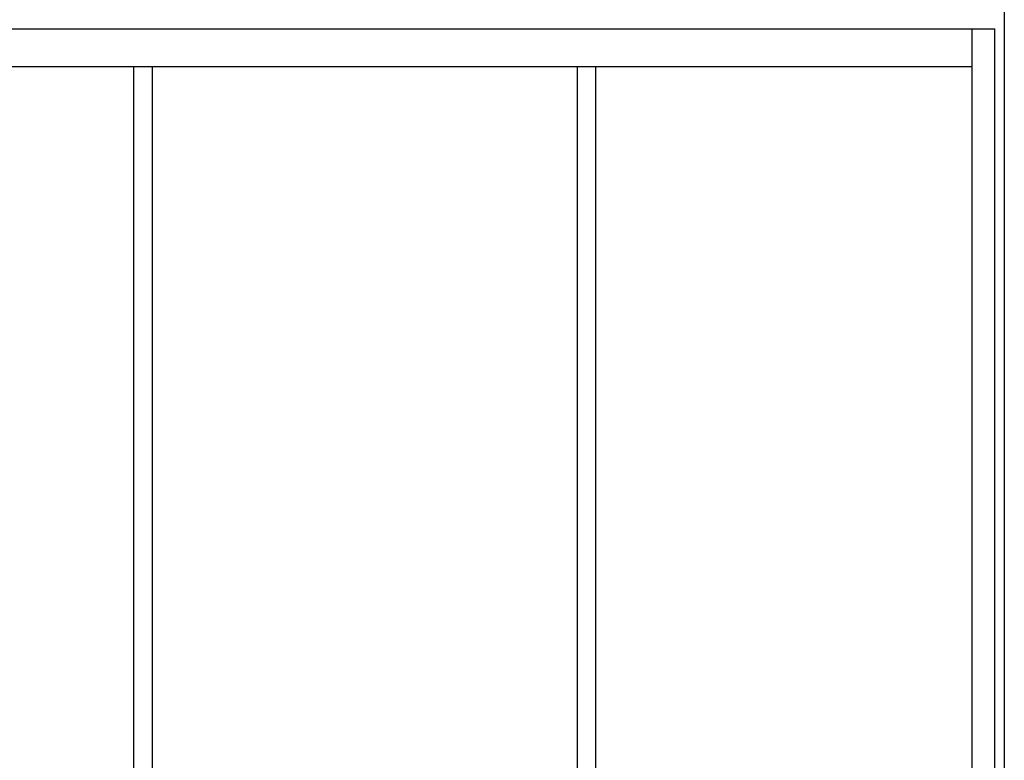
# Model space of a CAD drawing. Extents: x 64462 to 126444, y -56085 to -716.
# Tile 64 of 90: x 117023 to 119688, y -52051 to -50047. Entities that reach past the tile are written whole.
import ezdxf

# ---------------------------------------------------------------- set-up
doc = ezdxf.new("R2010")
doc.units = 0
doc.header["$LTSCALE"] = 11.25
doc.layers.add('a___widokowa_0.25', color=7, linetype='Continuous', lineweight=25)
for name, color, linetype in [('Konstrukcja - Fasada', 7, 'Continuous'), ('Konstrukcja - podkonstrukcja pod panele - belki', 7, 'Continuous'), ('Konstrukcja - slupy myjnia', 7, 'Continuous')]:
    doc.layers.add(name, color=color, linetype=linetype)

msp = doc.modelspace()

# ---------------------------------------------------------------- linework, layer by layer
at = {"layer": 'a___widokowa_0.25'}
msp.add_line((119687.52, -49276.67), (119687.52, -53309.19), dxfattribs=at)
at = {"layer": 'Konstrukcja - Fasada'}
for p, q in [((117332.52, -53249.19), (117332.52, -50174.19)), ((117382.52, -53249.19), (117382.52, -50174.19)), ((118532.52, -53249.19), (118532.52, -50174.19)), ((118582.52, -53249.19), (118582.52, -50174.19))]:
    msp.add_line(p, q, dxfattribs=at)
at = {"layer": 'Konstrukcja - podkonstrukcja pod panele - belki'}
for p, q in [((116252.9, -50071.19), (119662.14, -50071.19)), ((119600.67, -50174.19), (116314.37, -50174.19))]:
    msp.add_line(p, q, dxfattribs=at)
at = {"layer": 'Konstrukcja - slupy myjnia'}
for p, q in [((119600.67, -53309.19), (119600.67, -50071.19)), ((119662.14, -53309.19), (119662.14, -50071.19))]:
    msp.add_line(p, q, dxfattribs=at)

doc.saveas('drawing.dxf')
